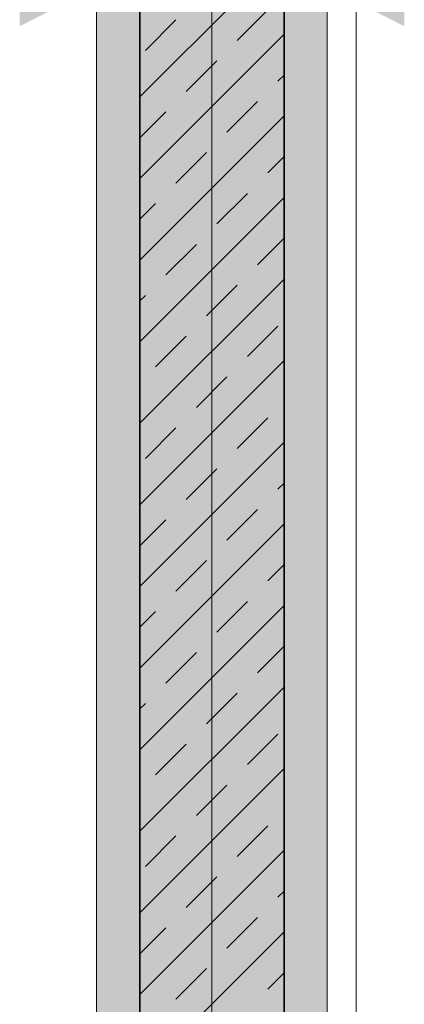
# Model space of a CAD drawing. Extents: x -1920 to 300, y 62 to 656.
# Tile 26 of 60: x -1667.17 to -1660.5, y 251.47 to 268.54. Entities that reach past the tile are written whole.
import ezdxf
from ezdxf.lldxf.tags import DXFTag

# ---------------------------------------------------------------- set-up
doc = ezdxf.new("R2010")
doc.units = 0
doc.layers.get('0').update_dxf_attribs({"lineweight": 35})
for name, color, linetype, lineweight, true_color in [('00_Beschriftung UZ', 3, 'Continuous', 13, 0x00ff00), ('30 -34 Innenwände- 1 tragend', 7, 'Continuous', 13, 0xdd0806), ('30 -35 Decken- 1 Konstruktion-Träger- Stahlbeton', 7, 'grob-A06G9HJG8I', 13, 0x33aa00), ('iwb_Schraffur_BW', 7, 'Continuous', 13, 0x7400e8)]:
    doc.layers.add(name, color=color, linetype=linetype, lineweight=lineweight, true_color=true_color)
doc.layers.add('70 -71 Achsen- 1 Gebäudeachsen', color=7, linetype='STRICHPUNKT2-A06G9HJF8I', lineweight=18)
doc.layers.add('iwb_Schraffur_Unterzug', color=7, linetype='Continuous', lineweight=5, true_color=0xffffcc, plot=False)
tags = doc.linetypes.add('grob-A06G9HJG8I', pattern=[14, 3, -8, 3]).pattern_tags.tags
tags[8:9] = [DXFTag(74, 4), DXFTag(75, 0), DXFTag(340, '0'), DXFTag(46, 0.0), DXFTag(50, 0.0), DXFTag(44, 0.0), DXFTag(45, 0.0)]
tags[6:7] = [DXFTag(74, 4), DXFTag(75, 0), DXFTag(340, '0'), DXFTag(46, 0.0), DXFTag(50, 0.0), DXFTag(44, 0.0), DXFTag(45, 0.0)]
tags[4:5] = [DXFTag(74, 4), DXFTag(75, 0), DXFTag(340, '0'), DXFTag(46, 0.0), DXFTag(50, 0.0), DXFTag(44, 0.0), DXFTag(45, 0.0)]
tags = doc.linetypes.add('STRICHPUNKT2-A06G9HJF8I', pattern=[12.7, 6.35, -3.175, 0, -3.175]).pattern_tags.tags
tags[10:11] = [DXFTag(74, 4), DXFTag(75, 0), DXFTag(340, '0'), DXFTag(46, 0.0), DXFTag(50, 0.0), DXFTag(44, 0.0), DXFTag(45, 0.0)]
tags[8:9] = [DXFTag(74, 4), DXFTag(75, 0), DXFTag(340, '0'), DXFTag(46, 0.0), DXFTag(50, 0.0), DXFTag(44, 0.0), DXFTag(45, 0.0)]
tags[6:7] = [DXFTag(74, 4), DXFTag(75, 0), DXFTag(340, '0'), DXFTag(46, 0.0), DXFTag(50, 0.0), DXFTag(44, 0.0), DXFTag(45, 0.0)]
tags[4:5] = [DXFTag(74, 4), DXFTag(75, 0), DXFTag(340, '0'), DXFTag(46, 0.0), DXFTag(50, 0.0), DXFTag(44, 0.0), DXFTag(45, 0.0)]

# ---------------------------------------------------------------- blocks, each defined once
blk = doc.blocks.new('Referenz-A06G9HJH8I', base_point=(-1905.787, 86.892))
at = {"layer": '00_Beschriftung UZ', "color": 0, "linetype": 'Continuous', "lineweight": 5, "ltscale": 0.13}
blk.add_line((-1661.331, 162.142), (-1661.331, 433.142), dxfattribs=at)
at = {"layer": '00_Beschriftung UZ', "color": 0, "lineweight": 0}
for points in [[(-1667.166, 268.426), (-1665.831, 269.092), (-1667.165, 269.762)], [(-1660.495, 268.426), (-1661.831, 269.092), (-1660.496, 269.762)]]:
    blk.add_solid(points, dxfattribs=at)
at = {"layer": '30 -34 Innenwände- 1 tragend', "color": 0, "linetype": 'Continuous', "ltscale": 0.13}
for p, q in [((-1665.081, 321.142), (-1665.081, 242.642)), ((-1662.581, 321.142), (-1662.581, 242.642))]:
    blk.add_line(p, q, dxfattribs=at)
at = {"layer": '30 -34 Innenwände- 1 tragend', "color": 0, "lineweight": 35}
for p, q in [((-1665.081, 321.142), (-1665.081, 242.642)), ((-1662.581, 321.142), (-1662.581, 242.642))]:
    blk.add_line(p, q, dxfattribs=at)
at = {"layer": '30 -34 Innenwände- 1 tragend', "color": 0, "lineweight": 9}
for p, q in [((-1665.081, 267.2), (-1662.581, 269.7)), ((-1665.081, 267.2), (-1662.581, 269.7)), ((-1663.394, 268.179), (-1662.864, 268.709)), ((-1663.394, 268.179), (-1662.864, 268.709)), ((-1664.985, 268.002), (-1664.455, 268.533)), ((-1664.985, 268.002), (-1664.455, 268.533)), ((-1665.081, 265.786), (-1662.581, 268.286)), ((-1665.081, 265.786), (-1662.581, 268.286)), ((-1664.278, 267.295), (-1663.748, 267.826)), ((-1664.278, 267.295), (-1663.748, 267.826)), ((-1662.687, 267.472), (-1662.581, 267.579)), ((-1662.687, 267.472), (-1662.581, 267.579)), ((-1663.571, 266.588), (-1663.041, 267.119)), ((-1663.571, 266.588), (-1663.041, 267.119)), ((-1665.081, 266.493), (-1664.632, 266.942)), ((-1665.081, 266.493), (-1664.632, 266.942)), ((-1665.081, 264.371), (-1662.581, 266.871)), ((-1665.081, 264.371), (-1662.581, 266.871)), ((-1664.455, 265.704), (-1663.925, 266.235)), ((-1664.455, 265.704), (-1663.925, 266.235)), ((-1662.864, 265.881), (-1662.581, 266.164)), ((-1662.864, 265.881), (-1662.581, 266.164)), ((-1663.748, 264.997), (-1663.217, 265.528)), ((-1663.748, 264.997), (-1663.217, 265.528)), ((-1665.081, 262.957), (-1662.581, 265.457)), ((-1665.081, 262.957), (-1662.581, 265.457)), ((-1665.081, 265.079), (-1664.808, 265.351)), ((-1665.081, 265.079), (-1664.808, 265.351)), ((-1663.041, 264.29), (-1662.581, 264.75)), ((-1663.041, 264.29), (-1662.581, 264.75)), ((-1664.632, 264.113), (-1664.101, 264.644)), ((-1664.632, 264.113), (-1664.101, 264.644)), ((-1665.081, 261.543), (-1662.581, 264.043)), ((-1665.081, 261.543), (-1662.581, 264.043)), ((-1663.925, 263.406), (-1663.394, 263.937)), ((-1663.925, 263.406), (-1663.394, 263.937)), ((-1665.081, 263.664), (-1664.985, 263.76)), ((-1665.081, 263.664), (-1664.985, 263.76)), ((-1663.217, 262.699), (-1662.687, 263.229)), ((-1663.217, 262.699), (-1662.687, 263.229)), ((-1664.808, 262.522), (-1664.278, 263.053)), ((-1664.808, 262.522), (-1664.278, 263.053)), ((-1665.081, 260.129), (-1662.581, 262.629)), ((-1665.081, 260.129), (-1662.581, 262.629)), ((-1664.101, 261.815), (-1663.571, 262.346)), ((-1664.101, 261.815), (-1663.571, 262.346)), ((-1663.394, 261.108), (-1662.864, 261.638)), ((-1663.394, 261.108), (-1662.864, 261.638)), ((-1664.985, 260.931), (-1664.455, 261.462)), ((-1664.985, 260.931), (-1664.455, 261.462)), ((-1665.081, 258.715), (-1662.581, 261.215)), ((-1665.081, 258.715), (-1662.581, 261.215)), ((-1664.278, 260.224), (-1663.748, 260.755)), ((-1664.278, 260.224), (-1663.748, 260.755)), ((-1662.687, 260.401), (-1662.581, 260.507)), ((-1662.687, 260.401), (-1662.581, 260.507)), ((-1663.571, 259.517), (-1663.041, 260.047)), ((-1663.571, 259.517), (-1663.041, 260.047)), ((-1665.081, 259.422), (-1664.632, 259.871)), ((-1665.081, 259.422), (-1664.632, 259.871)), ((-1665.081, 257.3), (-1662.581, 259.8)), ((-1665.081, 257.3), (-1662.581, 259.8)), ((-1664.455, 258.633), (-1663.925, 259.164)), ((-1664.455, 258.633), (-1663.925, 259.164)), ((-1662.864, 258.81), (-1662.581, 259.093)), ((-1662.864, 258.81), (-1662.581, 259.093)), ((-1665.081, 255.886), (-1662.581, 258.386)), ((-1665.081, 255.886), (-1662.581, 258.386)), ((-1663.748, 257.926), (-1663.217, 258.456)), ((-1663.748, 257.926), (-1663.217, 258.456)), ((-1665.081, 258.007), (-1664.808, 258.28)), ((-1665.081, 258.007), (-1664.808, 258.28)), ((-1663.041, 257.219), (-1662.581, 257.679)), ((-1663.041, 257.219), (-1662.581, 257.679)), ((-1664.632, 257.042), (-1664.101, 257.573)), ((-1664.632, 257.042), (-1664.101, 257.573)), ((-1665.081, 254.472), (-1662.581, 256.972)), ((-1665.081, 254.472), (-1662.581, 256.972)), ((-1663.925, 256.335), (-1663.394, 256.865)), ((-1663.925, 256.335), (-1663.394, 256.865)), ((-1665.081, 256.593), (-1664.985, 256.689)), ((-1665.081, 256.593), (-1664.985, 256.689)), ((-1663.217, 255.628), (-1662.687, 256.158)), ((-1663.217, 255.628), (-1662.687, 256.158)), ((-1664.808, 255.451), (-1664.278, 255.982)), ((-1664.808, 255.451), (-1664.278, 255.982)), ((-1665.081, 253.058), (-1662.581, 255.558)), ((-1665.081, 253.058), (-1662.581, 255.558)), ((-1664.101, 254.744), (-1663.571, 255.274)), ((-1664.101, 254.744), (-1663.571, 255.274)), ((-1663.394, 254.037), (-1662.864, 254.567)), ((-1663.394, 254.037), (-1662.864, 254.567)), ((-1664.985, 253.86), (-1664.455, 254.391)), ((-1664.985, 253.86), (-1664.455, 254.391)), ((-1665.081, 251.644), (-1662.581, 254.144)), ((-1665.081, 251.644), (-1662.581, 254.144)), ((-1664.278, 253.153), (-1663.748, 253.683)), ((-1664.278, 253.153), (-1663.748, 253.683)), ((-1662.687, 253.33), (-1662.581, 253.436)), ((-1662.687, 253.33), (-1662.581, 253.436)), ((-1663.571, 252.446), (-1663.041, 252.976)), ((-1663.571, 252.446), (-1663.041, 252.976)), ((-1665.081, 252.351), (-1664.632, 252.8)), ((-1665.081, 252.351), (-1664.632, 252.8)), ((-1665.081, 250.229), (-1662.581, 252.729)), ((-1665.081, 250.229), (-1662.581, 252.729)), ((-1664.455, 251.562), (-1663.925, 252.092)), ((-1664.455, 251.562), (-1663.925, 252.092)), ((-1662.864, 251.739), (-1662.581, 252.022)), ((-1662.864, 251.739), (-1662.581, 252.022))]:
    blk.add_line(p, q, dxfattribs=at)
at = {"layer": '30 -35 Decken- 1 Konstruktion-Träger- Stahlbeton', "color": 0}
for p, q in [((-1665.831, 162.142), (-1665.831, 433.642)), ((-1661.831, 162.142), (-1661.831, 433.642))]:
    blk.add_line(p, q, dxfattribs=at)
at = {"layer": '70 -71 Achsen- 1 Gebäudeachsen', "color": 0, "linetype": 'STRICHPUNKT2-A06G9HJF8I', "ltscale": 0.18}
blk.add_line((-1663.831, 590.612), (-1663.831, 90.892), dxfattribs=at)
blk = doc.blocks.new('Referenz-A06G9HJJ8I', base_point=(-1817.831, 154.592))
at = {"layer": 'iwb_Schraffur_BW', "linetype": 'Continuous', "ltscale": 0.13}
blk.add_solid([(-1662.58, 437.642), (-1662.58, 240.642), (-1665.08, 437.642), (-1665.08, 240.642)], dxfattribs=at)
at = {"layer": 'iwb_Schraffur_Unterzug', "linetype": 'Continuous', "ltscale": 0.13}
blk.add_solid([(-1665.831, 162.142), (-1665.831, 463.642), (-1661.831, 162.142), (-1661.831, 463.642)], dxfattribs=at)

msp = doc.modelspace()

# ---------------------------------------------------------------- block references
at = {"color": 8, "lineweight": 25, "ltscale": 0.25, "true_color": 0x808080}
for name, p in [('Referenz-A06G9HJH8I', (-1905.787, 86.892)), ('Referenz-A06G9HJJ8I', (-1817.831, 154.592))]:
    msp.add_blockref(name, p, dxfattribs=at)

doc.saveas('drawing.dxf')
